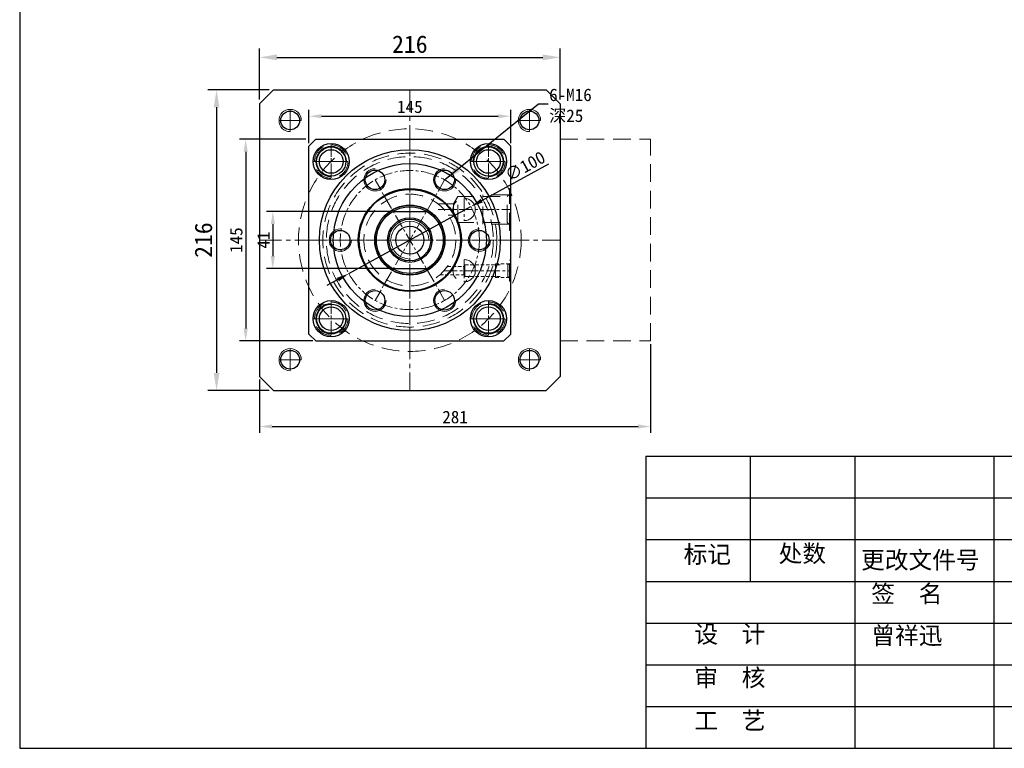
# Model space of a CAD drawing. Header units: millimetres. Extents: x -12870 to -11470, y -3120 to -2170.
# Tile 1 of 17: x -12870 to -12162, y -3120 to -2597. Entities that reach past the tile are written whole.
import ezdxf

# ---------------------------------------------------------------- set-up
doc = ezdxf.new("R2010")
doc.units = ezdxf.units.MM
doc.linetypes.add('CENTER', pattern=[50.8, 31.75, -6.35, 6.35, -6.35])
doc.linetypes.add('DASHED', pattern=[19.05, 12.7, -6.35])
doc.layers.get('Defpoints').update_dxf_attribs({"lineweight": 25})
for name, color, linetype, lineweight in [('图层1', 7, 'Continuous', 25), ('图层2', 3, 'CENTER', 13), ('图层3', 2, 'Continuous', 13), ('图层4', 1, 'Continuous', 30), ('图层5', 5, 'DASHED', 13), ('图层7', 4, 'Continuous', 15)]:
    doc.layers.add(name, color=color, linetype=linetype, lineweight=lineweight)
doc.dimstyles.new('ISO-25', dxfattribs={"dimtxt": 2.5, "dimasz": 2.5, "dimexe": 1.25, "dimexo": 0.625, "dimtad": 1, "dimtxsty": 'Standard', "dimcen": 2.5, "dimadec": 0, "dimazin": 0, "dimtfac": 1, "dimtmove": 0, "dimatfit": 3, "dimfxl": 1, "dimarcsym": 0})

# ---------------------------------------------------------------- blocks, each defined once
blk = doc.blocks.new('*D813')
at = {"layer": 'Defpoints', "color": 0}
for p in [(-12601.85, -2734.47), (-12687.81, -2775.47), (-12601.21, -2775.47)]:
    blk.add_point(p, dxfattribs=at)
at = {"layer": '图层3', "color": 0, "lineweight": -2}
for p, q in [((-12604.1, -2734.47), (-12692.31, -2734.47)), ((-12687.81, -2743.47), (-12687.81, -2766.47)), ((-12603.46, -2775.47), (-12692.31, -2775.47))]:
    blk.add_line(p, q, dxfattribs=at)
at = {"layer": '图层3', "color": 0}
for points in [[(-12686.31, -2743.47), (-12689.31, -2743.47), (-12687.81, -2734.47)], [(-12689.31, -2766.47), (-12686.31, -2766.47), (-12687.81, -2775.47)]]:
    blk.add_solid(points, dxfattribs=at)
at = {"layer": '图层3', "color": 0, "insert": (-12694.56, -2754.97), "char_height": 9, "attachment_point": 5, "rotation": 90}
blk.add_mtext('41', dxfattribs=at)
blk = doc.blocks.new('*D814')
at = {"layer": 'Defpoints', "color": 0}
for p in [(-12661.87, -2682.47), (-12707.34, -2827.47), (-12656.87, -2827.47)]:
    blk.add_point(p, dxfattribs=at)
at = {"layer": '图层3', "color": 0, "lineweight": -2}
for p, q in [((-12664.12, -2682.47), (-12711.84, -2682.47)), ((-12707.34, -2691.47), (-12707.34, -2818.47)), ((-12659.12, -2827.47), (-12711.84, -2827.47))]:
    blk.add_line(p, q, dxfattribs=at)
at = {"layer": '图层3', "color": 0}
for points in [[(-12705.84, -2691.47), (-12708.84, -2691.47), (-12707.34, -2682.47)], [(-12708.84, -2818.47), (-12705.84, -2818.47), (-12707.34, -2827.47)]]:
    blk.add_solid(points, dxfattribs=at)
at = {"layer": '图层3', "color": 0, "insert": (-12714.09, -2754.97), "char_height": 9, "attachment_point": 5, "rotation": 90}
blk.add_mtext('145', dxfattribs=at)
blk = doc.blocks.new('*D815')
at = {"layer": 'Defpoints', "color": 0}
for p in [(-12516.87, -2665.92), (-12661.87, -2687.47), (-12516.87, -2687.47)]:
    blk.add_point(p, dxfattribs=at)
at = {"layer": '图层3', "color": 0, "lineweight": -2}
for p, q in [((-12661.87, -2685.22), (-12661.87, -2661.42)), ((-12652.87, -2665.92), (-12525.87, -2665.92)), ((-12516.87, -2685.22), (-12516.87, -2661.42))]:
    blk.add_line(p, q, dxfattribs=at)
at = {"layer": '图层3', "color": 0}
for points in [[(-12652.87, -2664.42), (-12652.87, -2667.42), (-12661.87, -2665.92)], [(-12525.87, -2667.42), (-12525.87, -2664.42), (-12516.87, -2665.92)]]:
    blk.add_solid(points, dxfattribs=at)
at = {"layer": '图层3', "color": 0, "insert": (-12589.37, -2659.17), "char_height": 9, "attachment_point": 5}
blk.add_mtext('145', dxfattribs=at)
blk = doc.blocks.new('*D816')
at = {"layer": 'Defpoints', "color": 0}
for p in [(-12416.37, -2827.47), (-12697.37, -2852.97), (-12416.37, -2888.96)]:
    blk.add_point(p, dxfattribs=at)
at = {"layer": '图层3', "color": 0, "lineweight": -2}
for p, q in [((-12416.37, -2829.72), (-12416.37, -2893.46)), ((-12697.37, -2855.22), (-12697.37, -2893.46)), ((-12688.37, -2888.96), (-12425.37, -2888.96))]:
    blk.add_line(p, q, dxfattribs=at)
at = {"layer": '图层3', "color": 0}
for points in [[(-12688.37, -2887.46), (-12688.37, -2890.46), (-12697.37, -2888.96)], [(-12425.37, -2890.46), (-12425.37, -2887.46), (-12416.37, -2888.96)]]:
    blk.add_solid(points, dxfattribs=at)
at = {"layer": '图层3', "color": 0, "insert": (-12556.87, -2882.21), "char_height": 9, "attachment_point": 5}
blk.add_mtext('281', dxfattribs=at)
blk = doc.blocks.new('*D817')
at = {"layer": 'Defpoints', "color": 0}
for p in [(-12545.54, -2730.91), (-12633.2, -2779.03)]:
    blk.add_point(p, dxfattribs=at)
at = {"layer": '图层3', "color": 0, "lineweight": -2}
for p, q in [((-12537.65, -2726.58), (-12489.49, -2700.14)), ((-12633.2, -2779.03), (-12545.54, -2730.91)), ((-12641.09, -2783.36), (-12648.98, -2787.69))]:
    blk.add_line(p, q, dxfattribs=at)
at = {"layer": '图层3', "color": 0}
for points in [[(-12538.37, -2725.26), (-12536.93, -2727.89), (-12545.54, -2730.91)], [(-12640.37, -2784.67), (-12641.82, -2782.04), (-12633.2, -2779.03)]]:
    blk.add_solid(points, dxfattribs=at)
at = {"layer": '图层3', "color": 0, "insert": (-12506.55, -2701.81), "char_height": 9, "attachment_point": 5, "rotation": 28.76227}
blk.add_mtext('∅100', dxfattribs=at)
blk = doc.blocks.new('*D833')
at = {"layer": 'Defpoints', "color": 0}
for p in [(-12481.37, -2623.6), (-12697.37, -2656.97), (-12481.37, -2656.97)]:
    blk.add_point(p, dxfattribs=at)
at = {"layer": '图层3', "color": 0, "lineweight": -2}
for p, q in [((-12697.37, -2653.84), (-12697.37, -2617.35)), ((-12481.37, -2653.84), (-12481.37, -2617.35)), ((-12684.87, -2623.6), (-12493.87, -2623.6))]:
    blk.add_line(p, q, dxfattribs=at)
at = {"layer": '图层3', "color": 0}
for points in [[(-12684.87, -2621.51), (-12684.87, -2625.68), (-12697.37, -2623.6)], [(-12493.87, -2625.68), (-12493.87, -2621.51), (-12481.37, -2623.6)]]:
    blk.add_solid(points, dxfattribs=at)
at = {"layer": '图层3', "color": 0, "insert": (-12589.37, -2614.22), "char_height": 12.5, "attachment_point": 5}
blk.add_mtext('216', dxfattribs=at)
blk = doc.blocks.new('*D834')
at = {"layer": 'Defpoints', "color": 0}
for p in [(-12687.37, -2646.97), (-12728.26, -2862.97), (-12687.37, -2862.97)]:
    blk.add_point(p, dxfattribs=at)
at = {"layer": '图层3', "color": 0, "lineweight": -2}
for p, q in [((-12690.5, -2646.97), (-12734.51, -2646.97)), ((-12728.26, -2659.47), (-12728.26, -2850.47)), ((-12690.5, -2862.97), (-12734.51, -2862.97))]:
    blk.add_line(p, q, dxfattribs=at)
at = {"layer": '图层3', "color": 0}
for points in [[(-12726.18, -2659.47), (-12730.35, -2659.47), (-12728.26, -2646.97)], [(-12730.35, -2850.47), (-12726.18, -2850.47), (-12728.26, -2862.97)]]:
    blk.add_solid(points, dxfattribs=at)
at = {"layer": '图层3', "color": 0, "insert": (-12737.64, -2754.97), "char_height": 12.5, "attachment_point": 5, "rotation": 90}
blk.add_mtext('216', dxfattribs=at)

msp = doc.modelspace()

# ---------------------------------------------------------------- linework, layer by layer
at = {"layer": '图层1', "ltscale": 3}
for p, q in [((-12687.373, -2646.967), (-12697.373, -2656.967)), ((-12687.373, -2646.967), (-12491.373, -2646.967)), ((-12481.373, -2656.967), (-12491.373, -2646.967)), ((-12697.373, -2656.967), (-12697.373, -2852.967)), ((-12481.373, -2656.967), (-12481.373, -2852.967)), ((-12687.373, -2862.967), (-12697.373, -2852.967)), ((-12491.373, -2862.967), (-12481.373, -2852.967)), ((-12687.373, -2862.967), (-12491.373, -2862.967))]:
    msp.add_line(p, q, dxfattribs=at)
at = {"layer": '图层1'}
for p, q in [((-12656.873, -2682.467), (-12661.873, -2687.467)), ((-12661.873, -2822.467), (-12661.873, -2687.467)), ((-12656.873, -2682.467), (-12521.873, -2682.467)), ((-12516.873, -2687.467), (-12521.873, -2682.467)), ((-12516.873, -2822.467), (-12516.873, -2687.467)), ((-12601.853, -2734.467), (-12576.893, -2734.467)), ((-12601.853, -2775.467), (-12576.893, -2775.467)), ((-12661.873, -2822.467), (-12656.873, -2827.467)), ((-12516.873, -2822.467), (-12521.873, -2827.467)), ((-12656.873, -2827.467), (-12521.873, -2827.467)), ((-12344.726, -2910.296), (-12344.726, -3000.296)), ((-12269.726, -2910.296), (-12269.726, -3120.296)), ((-12169.726, -2910.296), (-12169.726, -3120.296)), ((-12419.726, -2940.296), (-11969.726, -2940.296)), ((-12419.726, -2970.296), (-11469.726, -2970.296)), ((-12419.726, -3000.296), (-11469.726, -3000.296)), ((-12419.726, -3030.296), (-11969.726, -3030.296)), ((-12419.726, -3060.296), (-11969.726, -3060.296)), ((-12419.726, -3090.296), (-11969.726, -3090.296))]:
    msp.add_line(p, q, dxfattribs=at)
for centre, radius in [((-12675.373, -2668.967), 6.75), ((-12503.373, -2668.967), 6.75), ((-12645.873, -2698.467), 13), ((-12645.873, -2698.467), 10.5), ((-12645.873, -2698.467), 10.5), ((-12532.873, -2698.467), 13), ((-12532.873, -2698.467), 10.5), ((-12532.873, -2698.467), 10.5), ((-12645.873, -2698.467), 8.5), ((-12589.373, -2754.967), 65), ((-12532.873, -2698.467), 8.5), ((-12589.373, -2754.967), 55), ((-12589.373, -2754.967), 55), ((-12614.373, -2711.666), 7), ((-12564.373, -2711.666), 7), ((-12589.373, -2754.967), 37.012), ((-12589.373, -2754.967), 36.428), ((-12589.373, -2754.967), 25.2), ((-12589.373, -2754.967), 25), ((-12589.373, -2754.967), 24), ((-12589.373, -2754.967), 16), ((-12589.373, -2754.967), 15), ((-12589.373, -2754.967), 10.1), ((-12639.373, -2754.967), 7), ((-12539.373, -2754.967), 7), ((-12614.373, -2798.269), 7), ((-12564.373, -2798.269), 7), ((-12645.873, -2811.467), 13), ((-12645.873, -2811.467), 10.5), ((-12645.873, -2811.467), 10.5), ((-12532.873, -2811.467), 13), ((-12532.873, -2811.467), 10.5), ((-12532.873, -2811.467), 10.5), ((-12645.873, -2811.467), 8.5), ((-12532.873, -2811.467), 8.5), ((-12675.373, -2840.967), 6.75), ((-12503.373, -2840.967), 6.75)]:
    msp.add_circle(centre, radius, dxfattribs=at)
at = {"layer": '图层2', "ltscale": 0.5}
for p, q in [((-12589.373, -2646.967), (-12589.373, -2862.967)), ((-12675.373, -2660.967), (-12675.373, -2676.967)), ((-12503.373, -2660.967), (-12503.373, -2676.967)), ((-12683.373, -2668.967), (-12667.373, -2668.967)), ((-12495.373, -2668.967), (-12511.373, -2668.967)), ((-12697.373, -2754.967), (-12481.373, -2754.967)), ((-12675.373, -2848.967), (-12675.373, -2832.967)), ((-12503.373, -2848.967), (-12503.373, -2832.967)), ((-12683.373, -2840.967), (-12667.373, -2840.967)), ((-12495.373, -2840.967), (-12511.373, -2840.967))]:
    msp.add_line(p, q, dxfattribs=at)
at = {"layer": '图层2', "ltscale": 0.3}
for p, q in [((-12645.873, -2685.467), (-12645.873, -2711.467)), ((-12645.873, -2709.467), (-12645.873, -2687.467)), ((-12645.873, -2709.467), (-12645.873, -2687.467)), ((-12589.373, -2827.467), (-12589.373, -2682.467)), ((-12532.873, -2685.467), (-12532.873, -2711.467)), ((-12532.873, -2709.467), (-12532.873, -2687.467)), ((-12532.873, -2709.467), (-12532.873, -2687.467)), ((-12658.873, -2698.467), (-12632.873, -2698.467)), ((-12656.873, -2698.467), (-12634.873, -2698.467)), ((-12656.873, -2698.467), (-12634.873, -2698.467)), ((-12545.873, -2698.467), (-12519.873, -2698.467)), ((-12543.873, -2698.467), (-12521.873, -2698.467)), ((-12543.873, -2698.467), (-12521.873, -2698.467)), ((-12564.373, -2711.666), (-12614.373, -2798.269)), ((-12564.373, -2798.269), (-12614.373, -2711.666)), ((-12550.373, -2724.967), (-12550.373, -2740.967)), ((-12569.051, -2732.967), (-12516.873, -2732.967)), ((-12661.873, -2754.967), (-12516.873, -2754.967)), ((-12550.373, -2768.967), (-12550.373, -2784.967)), ((-12564.776, -2776.967), (-12516.873, -2776.967)), ((-12645.873, -2798.467), (-12645.873, -2824.467)), ((-12645.873, -2822.467), (-12645.873, -2800.467)), ((-12645.873, -2822.467), (-12645.873, -2800.467)), ((-12532.873, -2798.467), (-12532.873, -2824.467)), ((-12532.873, -2822.467), (-12532.873, -2800.467)), ((-12532.873, -2822.467), (-12532.873, -2800.467)), ((-12658.873, -2811.467), (-12632.873, -2811.467)), ((-12656.873, -2811.467), (-12634.873, -2811.467)), ((-12656.873, -2811.467), (-12634.873, -2811.467)), ((-12545.873, -2811.467), (-12519.873, -2811.467)), ((-12543.873, -2811.467), (-12521.873, -2811.467)), ((-12543.873, -2811.467), (-12521.873, -2811.467))]:
    msp.add_line(p, q, dxfattribs=at)
msp.add_circle((-12589.373, -2754.967), 50, dxfattribs=at)
at = {"layer": '图层4'}
for p, q in [((-12869.726, -2170.296), (-12869.726, -3120.296)), ((-12419.726, -2910.296), (-11469.726, -2910.296)), ((-12419.726, -2910.296), (-12419.726, -3120.296)), ((-12869.726, -3120.296), (-11469.726, -3120.296)), ((-12419.726, -3120.296), (-11469.726, -3120.296))]:
    msp.add_line(p, q, dxfattribs=at)
at = {"layer": '图层5'}
for p, q in [((-12481.373, -2682.467), (-12416.373, -2682.467)), ((-12416.373, -2827.467), (-12416.373, -2682.467)), ((-12554.873, -2723.667), (-12557.933, -2728.967)), ((-12554.873, -2742.267), (-12554.873, -2723.667)), ((-12524.373, -2723.667), (-12554.873, -2723.667)), ((-12536.873, -2743.467), (-12536.873, -2722.467)), ((-12518.173, -2722.467), (-12536.873, -2722.467)), ((-12519.373, -2723.667), (-12517.873, -2722.167)), ((-12519.373, -2742.267), (-12519.373, -2723.667)), ((-12517.873, -2747.967), (-12517.873, -2717.967)), ((-12517.873, -2717.967), (-12516.873, -2717.967)), ((-12569.051, -2728.967), (-12557.933, -2728.967)), ((-12557.933, -2736.967), (-12557.933, -2728.967)), ((-12561.714, -2736.967), (-12557.933, -2736.967)), ((-12554.873, -2742.267), (-12557.933, -2736.967)), ((-12524.373, -2742.267), (-12554.873, -2742.267)), ((-12518.173, -2743.467), (-12536.873, -2743.467)), ((-12519.373, -2742.267), (-12517.873, -2743.767)), ((-12517.873, -2747.967), (-12516.873, -2747.967)), ((-12549.873, -2772.717), (-12550.595, -2773.967)), ((-12549.873, -2781.217), (-12549.873, -2772.717)), ((-12542.373, -2772.717), (-12542.373, -2779.467)), ((-12527.873, -2781.867), (-12527.873, -2772.067)), ((-12518.873, -2772.717), (-12517.873, -2771.717)), ((-12518.873, -2781.217), (-12518.873, -2772.717)), ((-12517.873, -2784.467), (-12517.873, -2769.467)), ((-12517.873, -2769.467), (-12516.873, -2769.467)), ((-12550.595, -2773.967), (-12550.595, -2779.967)), ((-12549.873, -2781.217), (-12550.595, -2779.967)), ((-12518.873, -2781.217), (-12517.873, -2782.217)), ((-12517.873, -2784.467), (-12516.873, -2784.467)), ((-12481.373, -2827.467), (-12416.373, -2827.467))]:
    msp.add_line(p, q, dxfattribs=at)
at = {"layer": '图层5', "ltscale": 0.2}
for p, q in [((-12549.873, -2772.717), (-12523.873, -2772.717)), ((-12527.873, -2772.067), (-12518.223, -2772.067)), ((-12567.832, -2779.967), (-12550.595, -2779.967)), ((-12562.392, -2773.967), (-12550.595, -2773.967)), ((-12549.873, -2781.217), (-12523.873, -2781.217)), ((-12527.873, -2781.867), (-12518.223, -2781.867))]:
    msp.add_line(p, q, dxfattribs=at)
at = {"layer": '图层5'}
for centre, radius in [((-12589.373, -2754.967), 80), ((-12645.873, -2698.467), 12), ((-12532.873, -2698.467), 12), ((-12589.373, -2754.967), 62.5), ((-12589.373, -2754.967), 60), ((-12589.373, -2754.967), 33), ((-12550.373, -2732.967), 8), ((-12550.373, -2776.967), 8), ((-12645.873, -2811.467), 12), ((-12532.873, -2811.467), 12)]:
    msp.add_circle(centre, radius, dxfattribs=at)
at = {"layer": '图层7'}
for centre, radius, start, end in [((-12675.373, -2668.967), 8, 0, 270), ((-12503.373, -2668.967), 8, 0, 270), ((-12645.873, -2698.467), 11, 0, 270), ((-12645.873, -2698.467), 11, 0, 270), ((-12532.873, -2698.467), 11, 270, 180), ((-12532.873, -2698.467), 11, 270, 180), ((-12614.373, -2711.666), 8, 90, 0), ((-12564.373, -2711.666), 8, 90, 0), ((-12589.373, -2754.967), 13.6, 0, 270), ((-12639.373, -2754.967), 8, 90, 0), ((-12539.373, -2754.967), 8, 90, 0), ((-12614.373, -2798.269), 8, 90, 0), ((-12564.373, -2798.269), 8, 90, 0), ((-12645.873, -2811.467), 11, 90, 0), ((-12645.873, -2811.467), 11, 90, 0), ((-12532.873, -2811.467), 11, 180, 90), ((-12532.873, -2811.467), 11, 180, 90), ((-12675.373, -2840.967), 8, 0, 270), ((-12503.373, -2840.967), 8, 0, 270)]:
    msp.add_arc(centre, radius, start, end, dxfattribs=at)

# ---------------------------------------------------------------- texts
at = {"layer": '图层3', "attachment_point": 1}
for s, insert, char_height in [('6{\\fSimSun|b0|i0|c134|p54;-}M16\\P{\\fSimSun|b0|i0|c134|p54;深25}', (-12489.248, -2646.056), 9), ('{\\f宋体|b0|i0|c134|p54;标记}', (-12392.646, -2974.631), 12.5), ('{\\f宋体|b0|i0|c134|p54;处数}', (-12324.393, -2973.986), 12.5), ('{\\f宋体|b0|i0|c134|p54;更改文件号}', (-12265.146, -2978.656), 12.5), ('{\\f宋体|b0|i0|c134|p54;签  名}', (-12257.819, -3002.984), 12.5), ('{\\f宋体|b0|i0|c134|p54;设  计}', (-12384.935, -3031.932), 12.5), ('{\\fSimSun|b0|i0|c134|p54;曾祥迅}', (-12257.819, -3032.984), 12.5), ('{\\f宋体|b0|i0|c134|p54;审  核}', (-12384.935, -3063.253), 12.5), ('{\\f宋体|b0|i0|c134|p54;工  艺}', (-12384.935, -3094.11), 12.5)]:
    msp.add_mtext(s, dxfattribs=dict(at, insert=insert, char_height=char_height))

# ---------------------------------------------------------------- dimensions: what is measured, and where the dimension line sits
at = {"layer": '图层3'}
dim = msp.add_linear_dim(base=(-12481.373, -2623.597), p1=(-12697.373, -2656.967), p2=(-12481.373, -2656.967), dimstyle='ISO-25', override={"dimscale": 5}, dxfattribs=at)
dim.commit()
dim.dimension.update_dxf_attribs({"geometry": '*D833', "text_midpoint": (-12589.373, -2614.222)})
for base, p1, p2, override, picture, middle in [((-12728.263, -2862.967), (-12687.373, -2646.967), (-12687.373, -2862.967), {"dimscale": 5}, '*D834', (-12737.638, -2754.967)), ((-12707.34, -2827.467), (-12661.873, -2682.467), (-12656.873, -2827.467), {"dimscale": 3.6, "dimdsep": 46, "dimpost": ''}, '*D814', (-12714.09, -2754.967)), ((-12687.808, -2775.467), (-12601.853, -2734.467), (-12601.209, -2775.467), {"dimscale": 3.6, "dimdsep": 46, "dimpost": ''}, '*D813', (-12694.558, -2754.967))]:
    dim = msp.add_linear_dim(base=base, p1=p1, p2=p2, angle=90, dimstyle='ISO-25', override=override, dxfattribs=at)
    dim.commit()
    dim.dimension.update_dxf_attribs({"geometry": picture, "text_midpoint": middle})
for base, p1, p2, picture, middle in [((-12516.873, -2665.917), (-12661.873, -2687.467), (-12516.873, -2687.467), '*D815', (-12589.373, -2665.917)), ((-12416.373, -2888.965), (-12697.373, -2852.967), (-12416.373, -2827.467), '*D816', (-12556.873, -2888.965))]:
    dim = msp.add_linear_dim(base=base, p1=p1, p2=p2, dimstyle='ISO-25', override={"dimscale": 3.6, "dimdsep": 46, "dimpost": ''}, dxfattribs=at)
    dim.commit()
    dim.dimension.update_dxf_attribs({"geometry": picture, "text_midpoint": middle, "dimtype": 160})
dim = msp.add_diameter_dim_2p(p1=(-12633.204, -2779.026), p2=(-12545.542, -2730.908), dimstyle='ISO-25', override={"dimscale": 3.6, "dimdsep": 46, "dimpost": ''}, dxfattribs=at)
dim.commit()
dim.dimension.update_dxf_attribs({"geometry": '*D817', "text_midpoint": (-12503.302, -2707.723), "dimtype": 163})

# ---------------------------------------------------------------- leaders
msp.add_leader([(-12564.373, -2711.666), (-12497.016, -2657.11), (-12490.059, -2657.11)], dimstyle='ISO-25', override={"dimscale": 5, "dimgap": 0.625, "dimtad": 0}, dxfattribs=at)

doc.saveas('drawing.dxf')
